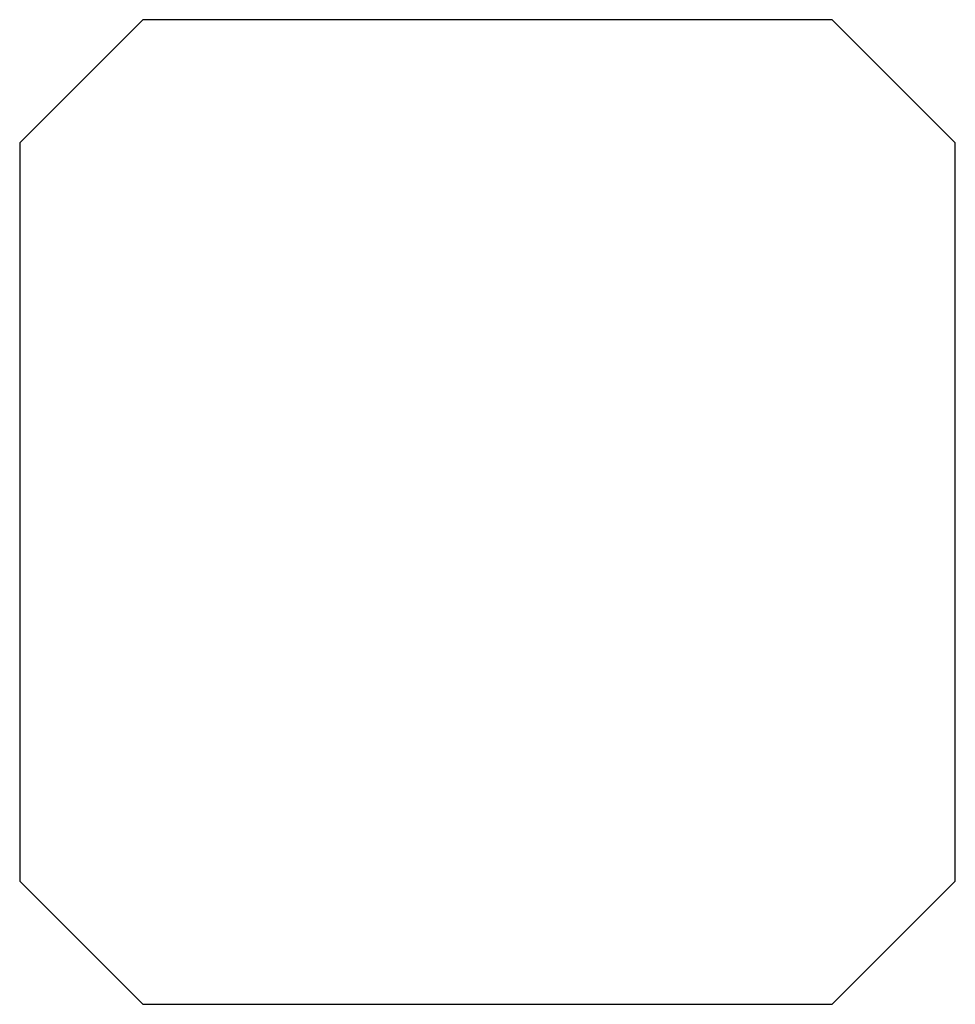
# Model space of a CAD drawing. Header units: millimetres. Extents: x -47 to 199, y -56 to 203.
# Tile 8 of 157: x 8.28 to 12.08, y 28.04 to 32.04. Entities that reach past the tile are written whole.
import ezdxf

# ---------------------------------------------------------------- set-up
doc = ezdxf.new("R2010")
doc.units = ezdxf.units.MM
doc.header["$LTSCALE"] = 1.21
doc.header["$MEASUREMENT"] = 0
doc.layers.get('0').update_dxf_attribs({"linetype": 'CONTINUOUS'})

msp = doc.modelspace()

# ---------------------------------------------------------------- linework, layer by layer
at = {"color": 7, "linetype": 'Continuous'}
for p, q in [((8.776, 32.0444), (8.276, 31.5444)), ((11.576, 32.0444), (8.776, 32.0444)), ((12.076, 31.5444), (11.576, 32.0444)), ((8.276, 31.5444), (8.276, 28.5444)), ((12.076, 28.5444), (12.076, 31.5444)), ((8.276, 28.5444), (8.776, 28.0444)), ((11.576, 28.0444), (12.076, 28.5444)), ((8.776, 28.0444), (11.576, 28.0444))]:
    msp.add_line(p, q, dxfattribs=at)

doc.saveas('drawing.dxf')
